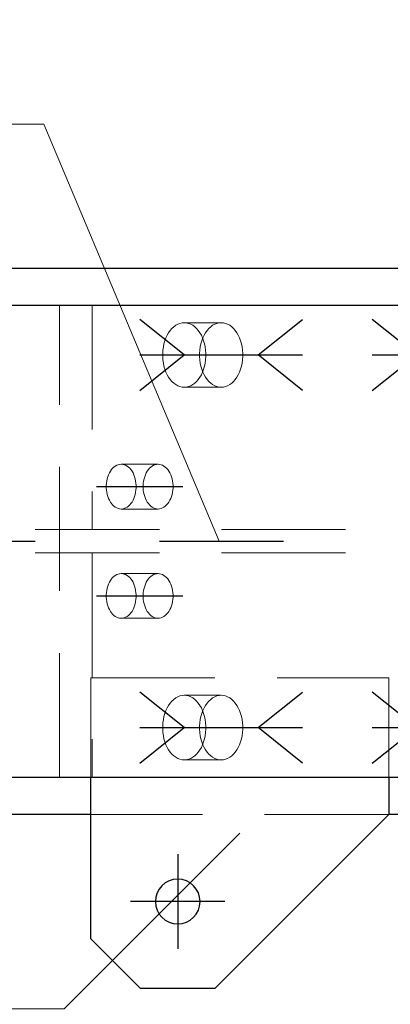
# Model space of a CAD drawing. Header units: millimetres. Extents: x 3528 to 4122, y 12541 to 12988.
# Tile 20 of 47: x 3950.02 to 3957.48, y 12580.59 to 12600.41. Entities that reach past the tile are written whole.
import ezdxf

# ---------------------------------------------------------------- set-up
doc = ezdxf.new("R2010")
doc.units = ezdxf.units.MM
doc.header["$LTSCALE"] = 10
doc.linetypes.add('HIDDEN', pattern=[0.375, 0.25, -0.125])
doc.linetypes.add('MITTE', pattern=[2, 1.25, -0.25, 0.25, -0.25])
doc.layers.get('Defpoints').update_dxf_attribs({"color": 1})
for name, color, linetype in [('PS_BOLT', 4, 'Continuous'), ('PS_MID', 5, 'MITTE'), ('PS_SHAPE', 3, 'Continuous')]:
    doc.layers.add(name, color=color, linetype=linetype)
for name, color, linetype, lineweight in [('PS_DIM', 4, 'Continuous', 13), ('PS_Hidden', 2, 'HIDDEN', 9), ('PS_Pos', 1, 'Continuous', 15), ('PS_SOLID', 7, 'Continuous', 30)]:
    doc.layers.add(name, color=color, linetype=linetype, lineweight=lineweight)
doc.styles.add('simplex', font='simplex.shx', dxfattribs={"width": 0.75})
doc.dimstyles.new('1_20_GŁ_DS1-LS20', dxfattribs={"dimtxt": 2, "dimasz": 2, "dimexe": 2, "dimexo": 5, "dimgap": 1, "dimtad": 1, "dimjust": 4, "dimdec": 0, "dimlfac": 20, "dimtxsty": 'simplex', "dimblk1": 'NONE', "dimsah": 1, "dimcen": 2, "dimclrd": 256, "dimclre": 256, "dimclrt": 4, "dimadec": 1, "dimazin": 0, "dimtfac": 1, "dimtdec": 0, "dimtmove": 2, "dimatfit": 3, "dimfxl": 1, "dimarcsym": 0})

# ---------------------------------------------------------------- blocks, each defined once
blk = doc.blocks.new('*D126')
at = {"layer": 'Defpoints', "color": 0, "transparency": 16777216}
for p in [(3585.581, 12585.158), (3953.2, 12583.608), (3953.2, 12570.506)]:
    blk.add_point(p, dxfattribs=at)
at = {"layer": 'PS_DIM', "lineweight": -2, "transparency": 16777216}
for p, q in [((3585.581, 12580.158), (3585.581, 12568.506)), ((3953.2, 12578.608), (3953.2, 12568.506)), ((3585.581, 12570.506), (3951.2, 12570.506))]:
    blk.add_line(p, q, dxfattribs=at)
at = {"layer": 'PS_DIM', "transparency": 16777216}
blk.add_solid([(3951.2, 12570.839), (3951.2, 12570.172), (3953.2, 12570.506)], dxfattribs=at)
at = {"layer": 'PS_DIM', "color": 4, "transparency": 16777216, "insert": (3951.18, 12574.74), "char_height": 2, "attachment_point": 5, "rotation": 90, "style": 'simplex'}
blk.add_mtext('14643', dxfattribs=at)
blk = doc.blocks.new('_None')
blk = doc.blocks.new('*D127')
at = {"layer": 'Defpoints', "color": 0, "transparency": 16777216}
for p in [(3971.456, 12594.716), (3585.581, 12585.158), (3971.456, 12570.506)]:
    blk.add_point(p, dxfattribs=at)
at = {"layer": 'PS_DIM', "lineweight": -2, "transparency": 16777216}
for p, q in [((3971.456, 12589.716), (3971.456, 12568.506)), ((3585.581, 12580.158), (3585.581, 12568.506)), ((3585.581, 12570.506), (3969.456, 12570.506))]:
    blk.add_line(p, q, dxfattribs=at)
at = {"layer": 'PS_DIM', "transparency": 16777216}
blk.add_solid([(3969.456, 12570.839), (3969.456, 12570.172), (3971.456, 12570.506)], dxfattribs=at)
at = {"layer": 'PS_DIM', "color": 4, "transparency": 16777216, "insert": (3969.436, 12574.74), "char_height": 2, "attachment_point": 5, "rotation": 90, "style": 'simplex'}
blk.add_mtext('15008', dxfattribs=at)
blk = doc.blocks.new('*X415')
at = {"color": 30, "linetype": 'Continuous'}
for p, q in [((3958.011, 12586.158), (3957.118, 12586.872)), ((3959.498, 12586.158), (3960.39, 12586.872)), ((3957.118, 12585.444), (3958.011, 12586.158)), ((3957.118, 12586.158), (3960.39, 12586.158)), ((3960.39, 12585.444), (3959.498, 12586.158))]:
    blk.add_line(p, q, dxfattribs=at)
blk = doc.blocks.new('*X419')
at = {"color": 30, "linetype": 'Continuous'}
for p, q in [((3953.331, 12593.658), (3952.439, 12594.372)), ((3954.818, 12593.658), (3955.711, 12594.372)), ((3952.439, 12592.944), (3953.331, 12593.658)), ((3952.439, 12593.658), (3955.711, 12593.658)), ((3955.711, 12592.944), (3954.818, 12593.658))]:
    blk.add_line(p, q, dxfattribs=at)
blk = doc.blocks.new('*X421')
at = {"color": 30, "linetype": 'Continuous'}
for p, q in [((3958.011, 12593.658), (3957.118, 12594.372)), ((3959.498, 12593.658), (3960.39, 12594.372)), ((3957.118, 12592.944), (3958.011, 12593.658)), ((3957.118, 12593.658), (3960.39, 12593.658)), ((3960.39, 12592.944), (3959.498, 12593.658))]:
    blk.add_line(p, q, dxfattribs=at)
blk = doc.blocks.new('*X424')
at = {"color": 30, "linetype": 'Continuous'}
for p, q in [((3953.331, 12586.158), (3952.439, 12586.872)), ((3954.818, 12586.158), (3955.711, 12586.872)), ((3952.439, 12585.444), (3953.331, 12586.158)), ((3952.439, 12586.158), (3955.711, 12586.158)), ((3955.711, 12585.444), (3954.818, 12586.158))]:
    blk.add_line(p, q, dxfattribs=at)
blk = doc.blocks.new('*X427')
at = {"layer": 'PS_Hidden', "color": 2, "linetype": 'HIDDEN'}
for p, q in [((3950.821, 12585.158), (3950.821, 12594.658)), ((3951.477, 12594.658), (3951.477, 12590.143)), ((3953.12, 12594.226), (3953.16, 12594.255)), ((3953.16, 12594.255), (3953.201, 12594.278)), ((3953.201, 12594.278), (3953.243, 12594.295)), ((3953.243, 12594.295), (3953.287, 12594.305)), ((3953.287, 12594.305), (3953.331, 12594.308)), ((3953.331, 12594.308), (3953.375, 12594.305)), ((3954.075, 12594.308), (3953.331, 12594.308)), ((3953.375, 12594.305), (3953.418, 12594.295)), ((3953.418, 12594.295), (3953.461, 12594.278)), ((3953.461, 12594.278), (3953.502, 12594.255)), ((3953.502, 12594.255), (3953.542, 12594.226)), ((3953.903, 12594.255), (3953.864, 12594.226)), ((3953.945, 12594.278), (3953.903, 12594.255)), ((3953.987, 12594.295), (3953.945, 12594.278)), ((3954.031, 12594.305), (3953.987, 12594.295)), ((3954.075, 12594.308), (3954.031, 12594.305)), ((3954.119, 12594.305), (3954.075, 12594.308)), ((3954.162, 12594.295), (3954.119, 12594.305)), ((3954.205, 12594.278), (3954.162, 12594.295)), ((3954.246, 12594.255), (3954.205, 12594.278)), ((3954.286, 12594.226), (3954.246, 12594.255)), ((3952.962, 12594.002), (3952.987, 12594.056)), ((3952.987, 12594.056), (3953.016, 12594.106)), ((3953.016, 12594.106), (3953.048, 12594.151)), ((3953.048, 12594.151), (3953.083, 12594.192)), ((3953.083, 12594.192), (3953.12, 12594.226)), ((3953.542, 12594.226), (3953.579, 12594.192)), ((3953.579, 12594.192), (3953.614, 12594.151)), ((3953.614, 12594.151), (3953.646, 12594.106)), ((3953.646, 12594.106), (3953.675, 12594.056)), ((3953.675, 12594.056), (3953.7, 12594.002)), ((3953.731, 12594.056), (3953.706, 12594.002)), ((3953.76, 12594.106), (3953.731, 12594.056)), ((3953.792, 12594.151), (3953.76, 12594.106)), ((3953.826, 12594.192), (3953.792, 12594.151)), ((3953.864, 12594.226), (3953.826, 12594.192)), ((3954.323, 12594.192), (3954.286, 12594.226)), ((3954.358, 12594.151), (3954.323, 12594.192)), ((3954.39, 12594.106), (3954.358, 12594.151)), ((3954.418, 12594.056), (3954.39, 12594.106)), ((3954.443, 12594.002), (3954.418, 12594.056)), ((3952.91, 12593.821), (3952.923, 12593.884)), ((3952.923, 12593.884), (3952.941, 12593.944)), ((3952.941, 12593.944), (3952.962, 12594.002)), ((3953.667, 12593.884), (3953.654, 12593.821)), ((3953.684, 12593.944), (3953.667, 12593.884)), ((3953.706, 12594.002), (3953.684, 12593.944)), ((3953.7, 12594.002), (3953.721, 12593.944)), ((3953.721, 12593.944), (3953.738, 12593.884)), ((3953.738, 12593.884), (3953.752, 12593.821)), ((3954.465, 12593.944), (3954.443, 12594.002)), ((3954.482, 12593.884), (3954.465, 12593.944)), ((3954.495, 12593.821), (3954.482, 12593.884)), ((3952.897, 12593.691), (3952.901, 12593.757)), ((3952.897, 12593.625), (3952.897, 12593.691)), ((3952.901, 12593.757), (3952.91, 12593.821)), ((3953.645, 12593.757), (3953.641, 12593.691)), ((3953.641, 12593.691), (3953.641, 12593.625)), ((3953.654, 12593.821), (3953.645, 12593.757)), ((3953.752, 12593.821), (3953.76, 12593.757)), ((3953.76, 12593.757), (3953.765, 12593.691)), ((3953.765, 12593.691), (3953.765, 12593.625)), ((3954.504, 12593.757), (3954.495, 12593.821)), ((3954.509, 12593.691), (3954.504, 12593.757)), ((3954.509, 12593.625), (3954.509, 12593.691)), ((3952.901, 12593.56), (3952.897, 12593.625)), ((3952.91, 12593.495), (3952.901, 12593.56)), ((3952.923, 12593.432), (3952.91, 12593.495)), ((3953.641, 12593.625), (3953.645, 12593.56)), ((3953.645, 12593.56), (3953.654, 12593.495)), ((3953.654, 12593.495), (3953.667, 12593.432)), ((3953.752, 12593.495), (3953.738, 12593.432)), ((3953.76, 12593.56), (3953.752, 12593.495)), ((3953.765, 12593.625), (3953.76, 12593.56)), ((3954.482, 12593.432), (3954.495, 12593.495)), ((3954.495, 12593.495), (3954.504, 12593.56)), ((3954.504, 12593.56), (3954.509, 12593.625)), ((3952.941, 12593.372), (3952.923, 12593.432)), ((3952.962, 12593.314), (3952.941, 12593.372)), ((3952.987, 12593.26), (3952.962, 12593.314)), ((3953.016, 12593.21), (3952.987, 12593.26)), ((3953.675, 12593.26), (3953.646, 12593.21)), ((3953.667, 12593.432), (3953.684, 12593.372)), ((3953.7, 12593.314), (3953.675, 12593.26)), ((3953.684, 12593.372), (3953.706, 12593.314)), ((3953.721, 12593.372), (3953.7, 12593.314)), ((3953.706, 12593.314), (3953.731, 12593.26)), ((3953.738, 12593.432), (3953.721, 12593.372)), ((3953.731, 12593.26), (3953.76, 12593.21)), ((3954.39, 12593.21), (3954.418, 12593.26)), ((3954.418, 12593.26), (3954.443, 12593.314)), ((3954.443, 12593.314), (3954.465, 12593.372)), ((3954.465, 12593.372), (3954.482, 12593.432)), ((3953.048, 12593.165), (3953.016, 12593.21)), ((3953.083, 12593.125), (3953.048, 12593.165)), ((3953.12, 12593.09), (3953.083, 12593.125)), ((3953.16, 12593.061), (3953.12, 12593.09)), ((3953.201, 12593.038), (3953.16, 12593.061)), ((3953.502, 12593.061), (3953.461, 12593.038)), ((3953.542, 12593.09), (3953.502, 12593.061)), ((3953.579, 12593.125), (3953.542, 12593.09)), ((3953.614, 12593.165), (3953.579, 12593.125)), ((3953.646, 12593.21), (3953.614, 12593.165)), ((3953.76, 12593.21), (3953.792, 12593.165)), ((3953.792, 12593.165), (3953.826, 12593.125)), ((3953.826, 12593.125), (3953.864, 12593.09)), ((3953.864, 12593.09), (3953.903, 12593.061)), ((3953.903, 12593.061), (3953.945, 12593.038)), ((3954.205, 12593.038), (3954.246, 12593.061)), ((3954.246, 12593.061), (3954.286, 12593.09)), ((3954.286, 12593.09), (3954.323, 12593.125)), ((3954.323, 12593.125), (3954.358, 12593.165)), ((3954.358, 12593.165), (3954.39, 12593.21)), ((3953.243, 12593.021), (3953.201, 12593.038)), ((3953.287, 12593.011), (3953.243, 12593.021)), ((3953.331, 12593.008), (3953.287, 12593.011)), ((3953.375, 12593.011), (3953.331, 12593.008)), ((3954.075, 12593.008), (3953.331, 12593.008)), ((3953.418, 12593.021), (3953.375, 12593.011)), ((3953.461, 12593.038), (3953.418, 12593.021)), ((3953.945, 12593.038), (3953.987, 12593.021)), ((3953.987, 12593.021), (3954.031, 12593.011)), ((3954.031, 12593.011), (3954.075, 12593.008)), ((3954.075, 12593.008), (3954.119, 12593.011)), ((3954.119, 12593.011), (3954.162, 12593.021)), ((3954.162, 12593.021), (3954.205, 12593.038)), ((3952.03, 12591.456), (3952.061, 12591.458)), ((3952.061, 12591.458), (3952.091, 12591.456)), ((3952.804, 12591.458), (3952.061, 12591.458)), ((3952.804, 12591.458), (3952.774, 12591.456)), ((3952.835, 12591.456), (3952.804, 12591.458)), ((3951.805, 12591.246), (3951.823, 12591.284)), ((3951.823, 12591.284), (3951.843, 12591.318)), ((3951.843, 12591.318), (3951.865, 12591.35)), ((3951.865, 12591.35), (3951.889, 12591.377)), ((3951.889, 12591.377), (3951.915, 12591.402)), ((3951.915, 12591.402), (3951.942, 12591.422)), ((3951.942, 12591.422), (3951.971, 12591.438)), ((3951.971, 12591.438), (3952, 12591.449)), ((3952, 12591.449), (3952.03, 12591.456)), ((3952.091, 12591.456), (3952.121, 12591.449)), ((3952.121, 12591.449), (3952.151, 12591.438)), ((3952.151, 12591.438), (3952.179, 12591.422)), ((3952.179, 12591.422), (3952.207, 12591.402)), ((3952.207, 12591.402), (3952.233, 12591.377)), ((3952.233, 12591.377), (3952.257, 12591.35)), ((3952.257, 12591.35), (3952.279, 12591.318)), ((3952.279, 12591.318), (3952.299, 12591.284)), ((3952.299, 12591.284), (3952.316, 12591.246)), ((3952.567, 12591.284), (3952.549, 12591.246)), ((3952.586, 12591.318), (3952.567, 12591.284)), ((3952.608, 12591.35), (3952.586, 12591.318)), ((3952.633, 12591.377), (3952.608, 12591.35)), ((3952.658, 12591.402), (3952.633, 12591.377)), ((3952.686, 12591.422), (3952.658, 12591.402)), ((3952.714, 12591.438), (3952.686, 12591.422)), ((3952.744, 12591.449), (3952.714, 12591.438)), ((3952.774, 12591.456), (3952.744, 12591.449)), ((3952.865, 12591.449), (3952.835, 12591.456)), ((3952.894, 12591.438), (3952.865, 12591.449)), ((3952.923, 12591.422), (3952.894, 12591.438)), ((3952.95, 12591.402), (3952.923, 12591.422)), ((3952.976, 12591.377), (3952.95, 12591.402)), ((3953, 12591.35), (3952.976, 12591.377)), ((3953.022, 12591.318), (3953, 12591.35)), ((3953.042, 12591.284), (3953.022, 12591.318)), ((3953.06, 12591.246), (3953.042, 12591.284)), ((3951.76, 12591.031), (3951.763, 12591.076)), ((3951.763, 12591.076), (3951.769, 12591.121)), ((3951.769, 12591.121), (3951.779, 12591.164)), ((3951.779, 12591.164), (3951.791, 12591.206)), ((3951.791, 12591.206), (3951.805, 12591.246)), ((3952.316, 12591.246), (3952.331, 12591.206)), ((3952.331, 12591.206), (3952.343, 12591.164)), ((3952.343, 12591.164), (3952.352, 12591.121)), ((3952.352, 12591.121), (3952.358, 12591.076)), ((3952.358, 12591.076), (3952.361, 12591.031)), ((3952.507, 12591.076), (3952.504, 12591.031)), ((3952.513, 12591.121), (3952.507, 12591.076)), ((3952.522, 12591.164), (3952.513, 12591.121)), ((3952.534, 12591.206), (3952.522, 12591.164)), ((3952.549, 12591.246), (3952.534, 12591.206)), ((3953.074, 12591.206), (3953.06, 12591.246)), ((3953.087, 12591.164), (3953.074, 12591.206)), ((3953.096, 12591.121), (3953.087, 12591.164)), ((3953.102, 12591.076), (3953.096, 12591.121)), ((3953.105, 12591.031), (3953.102, 12591.076)), ((3951.76, 12590.985), (3951.76, 12591.031)), ((3951.763, 12590.94), (3951.76, 12590.985)), ((3951.769, 12590.895), (3951.763, 12590.94)), ((3951.779, 12590.852), (3951.769, 12590.895)), ((3952.352, 12590.895), (3952.343, 12590.852)), ((3952.358, 12590.94), (3952.352, 12590.895)), ((3952.361, 12590.985), (3952.358, 12590.94)), ((3952.361, 12591.031), (3952.361, 12590.985)), ((3952.504, 12591.031), (3952.504, 12590.985)), ((3952.504, 12590.985), (3952.507, 12590.94)), ((3952.507, 12590.94), (3952.513, 12590.895)), ((3952.513, 12590.895), (3952.522, 12590.852)), ((3953.087, 12590.852), (3953.096, 12590.895)), ((3953.096, 12590.895), (3953.102, 12590.94)), ((3953.102, 12590.94), (3953.105, 12590.985)), ((3953.105, 12590.985), (3953.105, 12591.031)), ((3951.791, 12590.81), (3951.779, 12590.852)), ((3951.805, 12590.77), (3951.791, 12590.81)), ((3951.823, 12590.733), (3951.805, 12590.77)), ((3951.843, 12590.698), (3951.823, 12590.733)), ((3951.865, 12590.667), (3951.843, 12590.698)), ((3951.889, 12590.639), (3951.865, 12590.667)), ((3952.257, 12590.667), (3952.233, 12590.639)), ((3952.279, 12590.698), (3952.257, 12590.667)), ((3952.299, 12590.733), (3952.279, 12590.698)), ((3952.316, 12590.77), (3952.299, 12590.733)), ((3952.331, 12590.81), (3952.316, 12590.77)), ((3952.343, 12590.852), (3952.331, 12590.81)), ((3952.522, 12590.852), (3952.534, 12590.81)), ((3952.534, 12590.81), (3952.549, 12590.77)), ((3952.549, 12590.77), (3952.567, 12590.733)), ((3952.567, 12590.733), (3952.586, 12590.698)), ((3952.586, 12590.698), (3952.608, 12590.667)), ((3952.608, 12590.667), (3952.633, 12590.639)), ((3952.976, 12590.639), (3953, 12590.667)), ((3953, 12590.667), (3953.022, 12590.698)), ((3953.022, 12590.698), (3953.042, 12590.733)), ((3953.042, 12590.733), (3953.06, 12590.77)), ((3953.06, 12590.77), (3953.074, 12590.81)), ((3953.074, 12590.81), (3953.087, 12590.852)), ((3951.915, 12590.615), (3951.889, 12590.639)), ((3951.942, 12590.595), (3951.915, 12590.615)), ((3951.971, 12590.579), (3951.942, 12590.595)), ((3952, 12590.567), (3951.971, 12590.579)), ((3952.03, 12590.56), (3952, 12590.567)), ((3952.061, 12590.558), (3952.03, 12590.56)), ((3952.091, 12590.56), (3952.061, 12590.558)), ((3952.804, 12590.558), (3952.061, 12590.558)), ((3952.121, 12590.567), (3952.091, 12590.56)), ((3952.151, 12590.579), (3952.121, 12590.567)), ((3952.179, 12590.595), (3952.151, 12590.579)), ((3952.207, 12590.615), (3952.179, 12590.595)), ((3952.233, 12590.639), (3952.207, 12590.615)), ((3952.633, 12590.639), (3952.658, 12590.615)), ((3952.658, 12590.615), (3952.686, 12590.595)), ((3952.686, 12590.595), (3952.714, 12590.579)), ((3952.714, 12590.579), (3952.744, 12590.567)), ((3952.744, 12590.567), (3952.774, 12590.56)), ((3952.774, 12590.56), (3952.804, 12590.558)), ((3952.804, 12590.558), (3952.835, 12590.56)), ((3952.835, 12590.56), (3952.865, 12590.567)), ((3952.865, 12590.567), (3952.894, 12590.579)), ((3952.894, 12590.579), (3952.923, 12590.595)), ((3952.923, 12590.595), (3952.95, 12590.615)), ((3952.95, 12590.615), (3952.976, 12590.639)), ((3717.831, 12590.143), (3970.391, 12590.143)), ((3717.831, 12589.673), (3970.391, 12589.673)), ((3951.477, 12589.673), (3951.477, 12585.158)), ((3951.805, 12589.046), (3951.823, 12589.084)), ((3951.823, 12589.084), (3951.843, 12589.118)), ((3951.843, 12589.118), (3951.865, 12589.15)), ((3951.865, 12589.15), (3951.889, 12589.177)), ((3951.889, 12589.177), (3951.915, 12589.202)), ((3951.915, 12589.202), (3951.942, 12589.222)), ((3951.942, 12589.222), (3951.971, 12589.238)), ((3951.971, 12589.238), (3952, 12589.249)), ((3952, 12589.249), (3952.03, 12589.256)), ((3952.03, 12589.256), (3952.061, 12589.258)), ((3952.061, 12589.258), (3952.091, 12589.256)), ((3952.804, 12589.258), (3952.061, 12589.258)), ((3952.091, 12589.256), (3952.121, 12589.249)), ((3952.121, 12589.249), (3952.151, 12589.238)), ((3952.151, 12589.238), (3952.179, 12589.222)), ((3952.179, 12589.222), (3952.207, 12589.202)), ((3952.207, 12589.202), (3952.233, 12589.177)), ((3952.233, 12589.177), (3952.257, 12589.15)), ((3952.257, 12589.15), (3952.279, 12589.118)), ((3952.279, 12589.118), (3952.299, 12589.084)), ((3952.299, 12589.084), (3952.316, 12589.046)), ((3952.567, 12589.084), (3952.549, 12589.046)), ((3952.586, 12589.118), (3952.567, 12589.084)), ((3952.608, 12589.15), (3952.586, 12589.118)), ((3952.633, 12589.177), (3952.608, 12589.15)), ((3952.658, 12589.202), (3952.633, 12589.177)), ((3952.686, 12589.222), (3952.658, 12589.202)), ((3952.714, 12589.238), (3952.686, 12589.222)), ((3952.744, 12589.249), (3952.714, 12589.238)), ((3952.774, 12589.256), (3952.744, 12589.249)), ((3952.804, 12589.258), (3952.774, 12589.256)), ((3952.835, 12589.256), (3952.804, 12589.258)), ((3952.865, 12589.249), (3952.835, 12589.256)), ((3952.894, 12589.238), (3952.865, 12589.249)), ((3952.923, 12589.222), (3952.894, 12589.238)), ((3952.95, 12589.202), (3952.923, 12589.222)), ((3952.976, 12589.177), (3952.95, 12589.202)), ((3953, 12589.15), (3952.976, 12589.177)), ((3953.022, 12589.118), (3953, 12589.15)), ((3953.042, 12589.084), (3953.022, 12589.118)), ((3953.06, 12589.046), (3953.042, 12589.084)), ((3951.763, 12588.876), (3951.769, 12588.921)), ((3951.769, 12588.921), (3951.779, 12588.964)), ((3951.779, 12588.964), (3951.791, 12589.006)), ((3951.791, 12589.006), (3951.805, 12589.046)), ((3952.316, 12589.046), (3952.331, 12589.006)), ((3952.331, 12589.006), (3952.343, 12588.964)), ((3952.343, 12588.964), (3952.352, 12588.921)), ((3952.352, 12588.921), (3952.358, 12588.876)), ((3952.513, 12588.921), (3952.507, 12588.876)), ((3952.522, 12588.964), (3952.513, 12588.921)), ((3952.534, 12589.006), (3952.522, 12588.964)), ((3952.549, 12589.046), (3952.534, 12589.006)), ((3953.074, 12589.006), (3953.06, 12589.046)), ((3953.087, 12588.964), (3953.074, 12589.006)), ((3953.096, 12588.921), (3953.087, 12588.964)), ((3953.102, 12588.876), (3953.096, 12588.921)), ((3951.76, 12588.831), (3951.763, 12588.876)), ((3951.76, 12588.785), (3951.76, 12588.831)), ((3951.763, 12588.74), (3951.76, 12588.785)), ((3951.769, 12588.695), (3951.763, 12588.74)), ((3951.779, 12588.652), (3951.769, 12588.695)), ((3952.352, 12588.695), (3952.343, 12588.652)), ((3952.358, 12588.74), (3952.352, 12588.695)), ((3952.358, 12588.876), (3952.361, 12588.831)), ((3952.361, 12588.785), (3952.358, 12588.74)), ((3952.361, 12588.831), (3952.361, 12588.785)), ((3952.507, 12588.876), (3952.504, 12588.831)), ((3952.504, 12588.831), (3952.504, 12588.785)), ((3952.504, 12588.785), (3952.507, 12588.74)), ((3952.507, 12588.74), (3952.513, 12588.695)), ((3952.513, 12588.695), (3952.522, 12588.652)), ((3953.087, 12588.652), (3953.096, 12588.695)), ((3953.096, 12588.695), (3953.102, 12588.74)), ((3953.105, 12588.831), (3953.102, 12588.876)), ((3953.102, 12588.74), (3953.105, 12588.785)), ((3953.105, 12588.785), (3953.105, 12588.831)), ((3951.791, 12588.61), (3951.779, 12588.652)), ((3951.805, 12588.57), (3951.791, 12588.61)), ((3951.823, 12588.533), (3951.805, 12588.57)), ((3951.843, 12588.498), (3951.823, 12588.533)), ((3951.865, 12588.467), (3951.843, 12588.498)), ((3952.279, 12588.498), (3952.257, 12588.467)), ((3952.299, 12588.533), (3952.279, 12588.498)), ((3952.316, 12588.57), (3952.299, 12588.533)), ((3952.331, 12588.61), (3952.316, 12588.57)), ((3952.343, 12588.652), (3952.331, 12588.61)), ((3952.522, 12588.652), (3952.534, 12588.61)), ((3952.534, 12588.61), (3952.549, 12588.57)), ((3952.549, 12588.57), (3952.567, 12588.533)), ((3952.567, 12588.533), (3952.586, 12588.498)), ((3952.586, 12588.498), (3952.608, 12588.467)), ((3953, 12588.467), (3953.022, 12588.498)), ((3953.022, 12588.498), (3953.042, 12588.533)), ((3953.042, 12588.533), (3953.06, 12588.57)), ((3953.06, 12588.57), (3953.074, 12588.61)), ((3953.074, 12588.61), (3953.087, 12588.652)), ((3951.889, 12588.439), (3951.865, 12588.467)), ((3951.915, 12588.415), (3951.889, 12588.439)), ((3951.942, 12588.395), (3951.915, 12588.415)), ((3951.971, 12588.379), (3951.942, 12588.395)), ((3952, 12588.367), (3951.971, 12588.379)), ((3952.03, 12588.36), (3952, 12588.367)), ((3952.061, 12588.358), (3952.03, 12588.36)), ((3952.091, 12588.36), (3952.061, 12588.358)), ((3952.804, 12588.358), (3952.061, 12588.358)), ((3952.121, 12588.367), (3952.091, 12588.36)), ((3952.151, 12588.379), (3952.121, 12588.367)), ((3952.179, 12588.395), (3952.151, 12588.379)), ((3952.207, 12588.415), (3952.179, 12588.395)), ((3952.233, 12588.439), (3952.207, 12588.415)), ((3952.257, 12588.467), (3952.233, 12588.439)), ((3952.608, 12588.467), (3952.633, 12588.439)), ((3952.633, 12588.439), (3952.658, 12588.415)), ((3952.658, 12588.415), (3952.686, 12588.395)), ((3952.686, 12588.395), (3952.714, 12588.379)), ((3952.714, 12588.379), (3952.744, 12588.367)), ((3952.744, 12588.367), (3952.774, 12588.36)), ((3952.774, 12588.36), (3952.804, 12588.358)), ((3952.804, 12588.358), (3952.835, 12588.36)), ((3952.835, 12588.36), (3952.865, 12588.367)), ((3952.865, 12588.367), (3952.894, 12588.379)), ((3952.894, 12588.379), (3952.923, 12588.395)), ((3952.923, 12588.395), (3952.95, 12588.415)), ((3952.95, 12588.415), (3952.976, 12588.439)), ((3952.976, 12588.439), (3953, 12588.467)), ((3951.45, 12587.158), (3957.45, 12587.158)), ((3951.45, 12585.158), (3951.45, 12587.158)), ((3957.45, 12587.158), (3957.45, 12585.158)), ((3953.083, 12586.692), (3953.12, 12586.726)), ((3953.12, 12586.726), (3953.16, 12586.755)), ((3953.16, 12586.755), (3953.201, 12586.778)), ((3953.201, 12586.778), (3953.243, 12586.795)), ((3953.243, 12586.795), (3953.287, 12586.805)), ((3953.287, 12586.805), (3953.331, 12586.808)), ((3953.331, 12586.808), (3953.375, 12586.805)), ((3954.075, 12586.808), (3953.331, 12586.808)), ((3953.375, 12586.805), (3953.418, 12586.795)), ((3953.418, 12586.795), (3953.461, 12586.778)), ((3953.461, 12586.778), (3953.502, 12586.755)), ((3953.502, 12586.755), (3953.542, 12586.726)), ((3953.542, 12586.726), (3953.579, 12586.692)), ((3953.864, 12586.726), (3953.826, 12586.692)), ((3953.903, 12586.755), (3953.864, 12586.726)), ((3953.945, 12586.778), (3953.903, 12586.755)), ((3953.987, 12586.795), (3953.945, 12586.778)), ((3954.031, 12586.805), (3953.987, 12586.795)), ((3954.075, 12586.808), (3954.031, 12586.805)), ((3954.119, 12586.805), (3954.075, 12586.808)), ((3954.162, 12586.795), (3954.119, 12586.805)), ((3954.205, 12586.778), (3954.162, 12586.795)), ((3954.246, 12586.755), (3954.205, 12586.778)), ((3954.286, 12586.726), (3954.246, 12586.755)), ((3954.323, 12586.692), (3954.286, 12586.726)), ((3952.962, 12586.502), (3952.987, 12586.556)), ((3952.987, 12586.556), (3953.016, 12586.606)), ((3953.016, 12586.606), (3953.048, 12586.651)), ((3953.048, 12586.651), (3953.083, 12586.692)), ((3953.579, 12586.692), (3953.614, 12586.651)), ((3953.614, 12586.651), (3953.646, 12586.606)), ((3953.646, 12586.606), (3953.675, 12586.556)), ((3953.675, 12586.556), (3953.7, 12586.502)), ((3953.731, 12586.556), (3953.706, 12586.502)), ((3953.76, 12586.606), (3953.731, 12586.556)), ((3953.792, 12586.651), (3953.76, 12586.606)), ((3953.826, 12586.692), (3953.792, 12586.651)), ((3954.358, 12586.651), (3954.323, 12586.692)), ((3954.39, 12586.606), (3954.358, 12586.651)), ((3954.418, 12586.556), (3954.39, 12586.606)), ((3954.443, 12586.502), (3954.418, 12586.556)), ((3952.901, 12586.257), (3952.91, 12586.321)), ((3952.91, 12586.321), (3952.923, 12586.384)), ((3952.923, 12586.384), (3952.941, 12586.444)), ((3952.941, 12586.444), (3952.962, 12586.502)), ((3953.654, 12586.321), (3953.645, 12586.257)), ((3953.667, 12586.384), (3953.654, 12586.321)), ((3953.684, 12586.444), (3953.667, 12586.384)), ((3953.706, 12586.502), (3953.684, 12586.444)), ((3953.7, 12586.502), (3953.721, 12586.444)), ((3953.721, 12586.444), (3953.738, 12586.384)), ((3953.738, 12586.384), (3953.752, 12586.321)), ((3953.752, 12586.321), (3953.76, 12586.257)), ((3954.465, 12586.444), (3954.443, 12586.502)), ((3954.482, 12586.384), (3954.465, 12586.444)), ((3954.495, 12586.321), (3954.482, 12586.384)), ((3954.504, 12586.257), (3954.495, 12586.321)), ((3952.897, 12586.191), (3952.901, 12586.257)), ((3952.897, 12586.125), (3952.897, 12586.191)), ((3952.901, 12586.06), (3952.897, 12586.125)), ((3953.645, 12586.257), (3953.641, 12586.191)), ((3953.641, 12586.191), (3953.641, 12586.125)), ((3953.641, 12586.125), (3953.645, 12586.06)), ((3953.76, 12586.257), (3953.765, 12586.191)), ((3953.765, 12586.125), (3953.76, 12586.06)), ((3953.765, 12586.191), (3953.765, 12586.125)), ((3954.509, 12586.191), (3954.504, 12586.257)), ((3954.504, 12586.06), (3954.509, 12586.125)), ((3954.509, 12586.125), (3954.509, 12586.191)), ((3952.91, 12585.995), (3952.901, 12586.06)), ((3952.923, 12585.932), (3952.91, 12585.995)), ((3952.941, 12585.872), (3952.923, 12585.932)), ((3953.645, 12586.06), (3953.654, 12585.995)), ((3953.654, 12585.995), (3953.667, 12585.932)), ((3953.667, 12585.932), (3953.684, 12585.872)), ((3953.738, 12585.932), (3953.721, 12585.872)), ((3953.752, 12585.995), (3953.738, 12585.932)), ((3953.76, 12586.06), (3953.752, 12585.995)), ((3954.465, 12585.872), (3954.482, 12585.932)), ((3954.482, 12585.932), (3954.495, 12585.995)), ((3954.495, 12585.995), (3954.504, 12586.06)), ((3952.962, 12585.814), (3952.941, 12585.872)), ((3952.987, 12585.76), (3952.962, 12585.814)), ((3953.016, 12585.71), (3952.987, 12585.76)), ((3953.048, 12585.665), (3953.016, 12585.71)), ((3953.646, 12585.71), (3953.614, 12585.665)), ((3953.675, 12585.76), (3953.646, 12585.71)), ((3953.7, 12585.814), (3953.675, 12585.76)), ((3953.684, 12585.872), (3953.706, 12585.814)), ((3953.721, 12585.872), (3953.7, 12585.814)), ((3953.706, 12585.814), (3953.731, 12585.76)), ((3953.731, 12585.76), (3953.76, 12585.71)), ((3953.76, 12585.71), (3953.792, 12585.665)), ((3954.358, 12585.665), (3954.39, 12585.71)), ((3954.39, 12585.71), (3954.418, 12585.76)), ((3954.418, 12585.76), (3954.443, 12585.814)), ((3954.443, 12585.814), (3954.465, 12585.872)), ((3953.083, 12585.625), (3953.048, 12585.665)), ((3953.12, 12585.59), (3953.083, 12585.625)), ((3953.16, 12585.561), (3953.12, 12585.59)), ((3953.201, 12585.538), (3953.16, 12585.561)), ((3953.243, 12585.521), (3953.201, 12585.538)), ((3953.287, 12585.511), (3953.243, 12585.521)), ((3953.418, 12585.521), (3953.375, 12585.511)), ((3953.461, 12585.538), (3953.418, 12585.521)), ((3953.502, 12585.561), (3953.461, 12585.538)), ((3953.542, 12585.59), (3953.502, 12585.561)), ((3953.579, 12585.625), (3953.542, 12585.59)), ((3953.614, 12585.665), (3953.579, 12585.625)), ((3953.792, 12585.665), (3953.826, 12585.625)), ((3953.826, 12585.625), (3953.864, 12585.59)), ((3953.864, 12585.59), (3953.903, 12585.561)), ((3953.903, 12585.561), (3953.945, 12585.538)), ((3953.945, 12585.538), (3953.987, 12585.521)), ((3953.987, 12585.521), (3954.031, 12585.511)), ((3954.119, 12585.511), (3954.162, 12585.521)), ((3954.162, 12585.521), (3954.205, 12585.538)), ((3954.205, 12585.538), (3954.246, 12585.561)), ((3954.246, 12585.561), (3954.286, 12585.59)), ((3954.286, 12585.59), (3954.323, 12585.625)), ((3954.323, 12585.625), (3954.358, 12585.665)), ((3953.331, 12585.508), (3953.287, 12585.511)), ((3953.375, 12585.511), (3953.331, 12585.508)), ((3954.075, 12585.508), (3953.331, 12585.508)), ((3954.031, 12585.511), (3954.075, 12585.508)), ((3954.075, 12585.508), (3954.119, 12585.511)), ((3957.45, 12584.408), (3951.45, 12584.408))]:
    blk.add_line(p, q, dxfattribs=at)
at = {"layer": 'PS_MID', "color": 5, "linetype": 'MITTE'}
for p, q in [((3952.831, 12593.658), (3954.575, 12593.658)), ((3951.561, 12591.008), (3953.304, 12591.008)), ((3717.831, 12589.908), (3973.547, 12589.908)), ((3951.561, 12588.808), (3953.304, 12588.808)), ((3952.831, 12586.158), (3954.575, 12586.158)), ((3953.2, 12583.608), (3953.2, 12581.708)), ((3954.15, 12582.658), (3952.25, 12582.658))]:
    blk.add_line(p, q, dxfattribs=at)
at = {"layer": 'PS_SOLID', "color": 7, "linetype": 'Continuous'}
for p, q in [((3936.618, 12595.408), (3958.481, 12595.408)), ((3717.831, 12594.658), (3971.047, 12594.658)), ((3717.831, 12585.158), (3971.047, 12585.158)), ((3951.45, 12581.908), (3951.45, 12585.158)), ((3957.45, 12585.158), (3957.45, 12584.408)), ((3951.45, 12584.408), (3936.618, 12584.408)), ((3953.95, 12580.908), (3957.45, 12584.408)), ((3958.481, 12584.408), (3957.45, 12584.408)), ((3951.45, 12581.908), (3952.45, 12580.908)), ((3953.95, 12580.908), (3952.45, 12580.908))]:
    blk.add_line(p, q, dxfattribs=at)
at = {"layer": 'PS_SOLID', "color": 7, "extrusion": (0, 0, -1)}
blk.add_circle((-3953.2, 12582.658), 0.45, dxfattribs=at)
blk = doc.blocks.new('*X432')
at = {"color": 1}
for p, q in [((3939.759, 12600.407), (3943.402, 12600.407)), ((3945.502, 12598.307), (3950.502, 12598.307)), ((3954.037, 12589.908), (3950.502, 12598.307)), ((3939.759, 12596.207), (3943.402, 12596.207))]:
    blk.add_line(p, q, dxfattribs=at)
for centre, start, end in [((3939.759, 12598.307), 90, 270), ((3943.402, 12598.307), 270, 90)]:
    blk.add_arc(centre, 2.1, start, end, dxfattribs=at)
at = {"color": 2, "style": 'simplex', "width": 0.75}
blk.add_text('82', height=3, dxfattribs=at).set_placement((3939.759, 12596.807))
blk = doc.blocks.new('*X434')
at = {"color": 1}
for p, q in [((3954.45, 12584.033), (3950.915, 12580.498)), ((3938.457, 12582.598), (3943.815, 12582.598)), ((3945.915, 12580.498), (3950.915, 12580.498)), ((3938.457, 12578.398), (3943.815, 12578.398))]:
    blk.add_line(p, q, dxfattribs=at)
for centre, start, end in [((3938.457, 12580.498), 90, 270), ((3943.815, 12580.498), 270, 90)]:
    blk.add_arc(centre, 2.1, start, end, dxfattribs=at)
at = {"color": 2, "style": 'simplex', "width": 0.75}
blk.add_text('100', height=3, dxfattribs=at).set_placement((3938.457, 12578.998))

msp = doc.modelspace()

# ---------------------------------------------------------------- block references
at = {"layer": 'PS_BOLT', "color": 30}
for name in ['*X419', '*X421', '*X424', '*X415']:
    msp.add_blockref(name, (0, 0), dxfattribs=at)
at = {"layer": 'PS_Pos'}
for name in ['*X432', '*X434']:
    msp.add_blockref(name, (0, 0), dxfattribs=at)
at = {"layer": 'PS_SHAPE'}
msp.add_blockref('*X427', (0, 0), dxfattribs=at)

# ---------------------------------------------------------------- dimensions: what is measured, and where the dimension line sits
at = {"layer": 'PS_DIM'}
for base, p2, text, picture, middle in [((3971.456, 12570.506), (3971.456, 12594.716), '15008', '*D127', (3969.436, 12574.74)), ((3953.2, 12570.506), (3953.2, 12583.608), '14643', '*D126', (3951.18, 12574.74))]:
    dim = msp.add_linear_dim(base=base, p1=(3585.581, 12585.158), p2=p2, text=text, dimstyle='1_20_GŁ_DS1-LS20', dxfattribs=at)
    dim.commit()
    dim.dimension.update_dxf_attribs({"geometry": picture, "text_midpoint": middle, "dimtype": 128, "text_rotation": 90})

doc.saveas('drawing.dxf')
